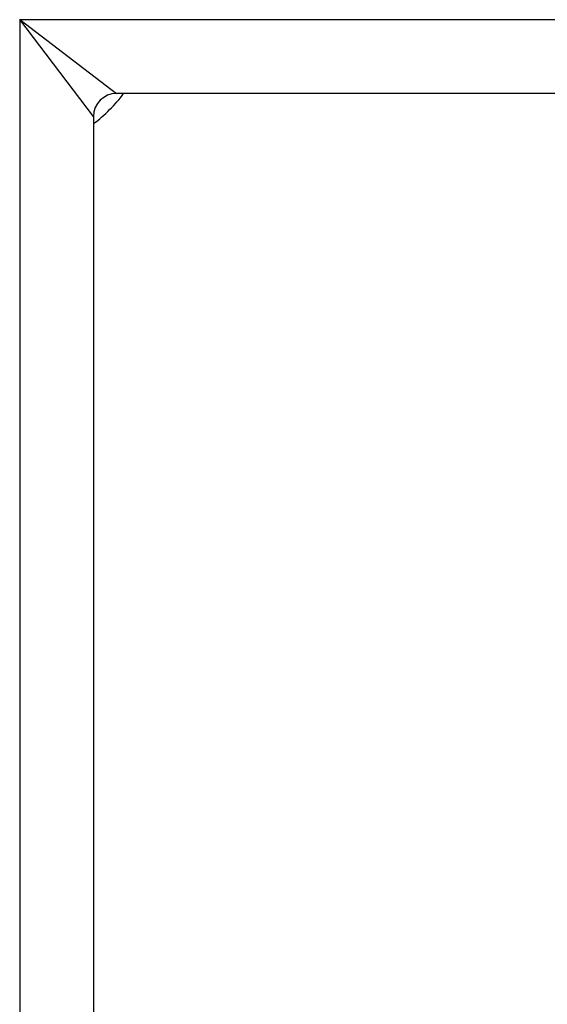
# Model space of a CAD drawing. Header units: inches. Extents: x 25 to 246, y 20 to 159.
# Tile 40 of 113: x 120.859 to 121.567, y 119.258 to 120.579. Entities that reach past the tile are written whole.
import ezdxf

# ---------------------------------------------------------------- set-up
doc = ezdxf.new("R2010")
doc.units = ezdxf.units.IN
doc.header["$MEASUREMENT"] = 0
doc.layers.add('Visible Edges(ANSI)', color=7, linetype='Continuous', lineweight=25)
doc.layers.add('Visible Tangent Edges(ANSI)', color=7, linetype='Continuous', lineweight=25)

msp = doc.modelspace()

# ---------------------------------------------------------------- linework, layer by layer
at = {"layer": 'Visible Edges(ANSI)'}
for p, q in [((155.1945, 120.4801), (120.9888, 120.4801)), ((120.9578, 120.4491), (120.9578, 62.2433))]:
    msp.add_line(p, q, dxfattribs=at)
for centre, radius, start, end in [((120.8416, 120.5962), 0.195, 306.5553, 323.4447), ((120.9888, 120.4491), 0.031, 90, 180)]:
    msp.add_arc(centre, radius, start, end, dxfattribs=at)
at = {"layer": 'Visible Tangent Edges(ANSI)'}
for p, q in [((120.8588, 120.5791), (120.9888, 120.4801)), ((120.9578, 120.4491), (120.8588, 120.5791)), ((120.8588, 120.5791), (155.3245, 120.5791)), ((120.8588, 120.5791), (120.8588, 62.1133))]:
    msp.add_line(p, q, dxfattribs=at)

doc.saveas('drawing.dxf')
